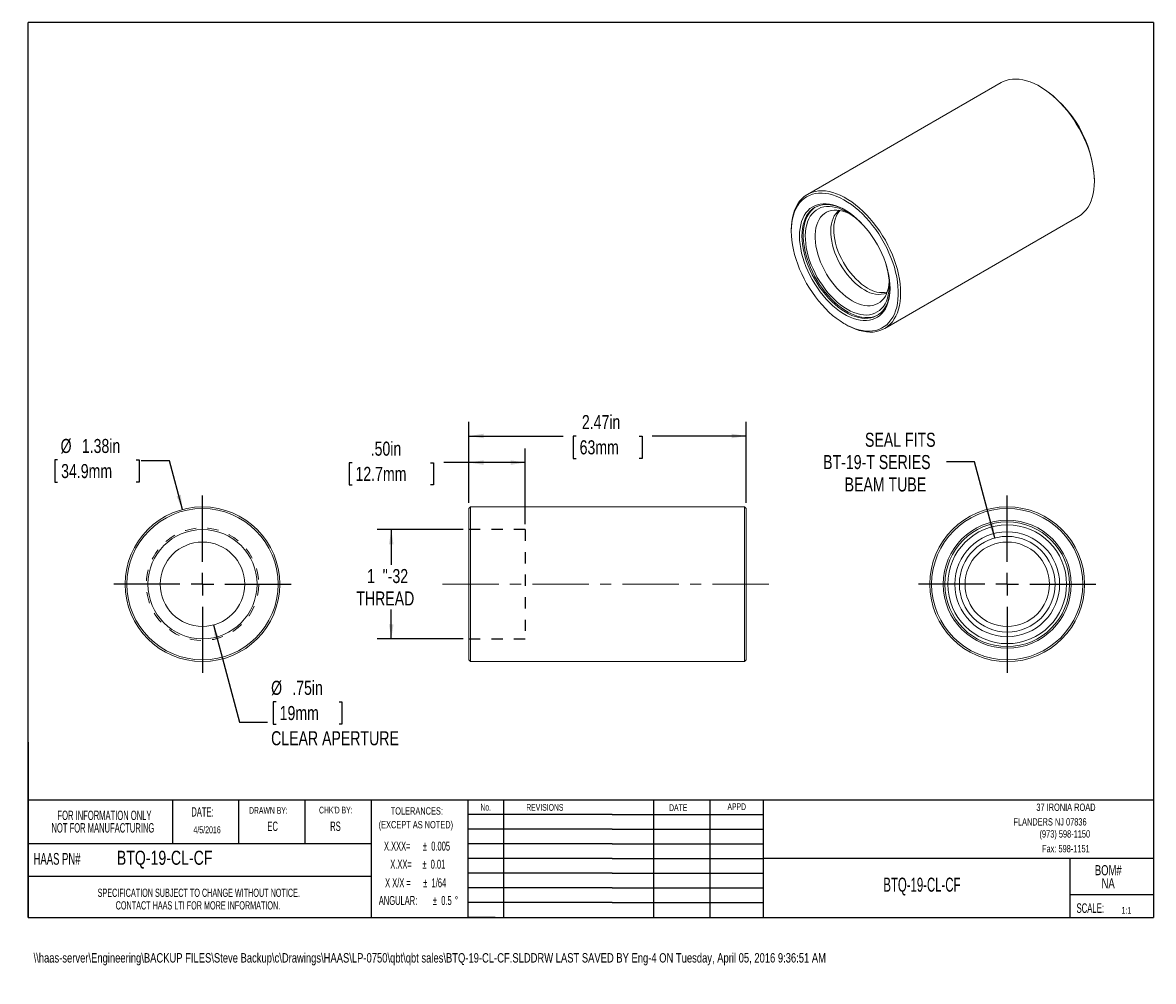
# Model space of a CAD drawing. Header units: inches. Extents: x 0.5 to 10.5, y -0.3 to 8.2.
import ezdxf

# ---------------------------------------------------------------- set-up
doc = ezdxf.new("R2010")
doc.units = ezdxf.units.IN
doc.header["$MEASUREMENT"] = 0
doc.linetypes.add('CENTERX2', pattern=[0.8, 0.5, -0.1, 0.1, -0.1])
doc.linetypes.add('HIDDEN', pattern=[0.075, 0.05, -0.025])
for name, color, linetype in [('BORDERA', 7, 'Continuous'), ('DIMENTION', 7, 'Continuous'), ('FORMAT', 7, 'Continuous'), ('SLD-0', 7, 'Continuous')]:
    doc.layers.add(name, color=color, linetype=linetype)
doc.styles.add('SLDTEXTSTYLE0', font='TXT', dxfattribs={"width": 0.7})
doc.styles.add('SLDTEXTSTYLE1', font='TXT', dxfattribs={"width": 0.605})
doc.styles.add('SLDTEXTSTYLE2', font='TXT', dxfattribs={"width": 0.575})
doc.styles.add('SLDTEXTSTYLE3', font='TXT', dxfattribs={"width": 0.75})
doc.dimstyles.new('SLDDIMSTYLE0', dxfattribs={"dimtxt": 0.125, "dimasz": 0.13, "dimexe": 0, "dimexo": 0.0625, "dimgap": 0.03125, "dimtad": 0, "dimtih": 1, "dimtoh": 1, "dimrnd": 1e-09, "dimzin": 4, "dimdsep": 46, "dimtxsty": 'SLDTEXTSTYLE3', "dimsah": 1, "dimcen": 0.09, "dimadec": 0, "dimazin": 1, "dimtfac": 1, "dimtofl": 0, "dimtmove": 0, "dimatfit": 3, "dimfxl": 1, "dimfrac": 2, "dimtolj": 1, "dimtzin": 12, "dimarcsym": 0})
doc.dimstyles.new('SLDDIMSTYLE1', dxfattribs={"dimtxt": 0.125, "dimasz": 0.13, "dimexe": 0, "dimexo": 0.0625, "dimgap": 0.03125, "dimtad": 0, "dimtih": 1, "dimtoh": 1, "dimdec": 0, "dimrnd": 1e-09, "dimzin": 12, "dimdsep": 46, "dimtxsty": 'SLDTEXTSTYLE3', "dimsah": 1, "dimcen": 0.09, "dimadec": 0, "dimazin": 3, "dimtfac": 1, "dimtdec": 0, "dimtofl": 0, "dimtmove": 0, "dimatfit": 3, "dimfxl": 1, "dimfrac": 2, "dimtolj": 1, "dimtzin": 12, "dimarcsym": 0})
doc.dimstyles.new('SLDDIMSTYLE2', dxfattribs={"dimtxt": 0.125, "dimasz": 0.13, "dimexe": 0, "dimexo": 0.0625, "dimgap": 0.03125, "dimtad": 0, "dimtih": 1, "dimtoh": 1, "dimrnd": 1e-09, "dimzin": 12, "dimdsep": 46, "dimtxsty": 'SLDTEXTSTYLE3', "dimsah": 1, "dimcen": 0.09, "dimadec": 0, "dimazin": 3, "dimtfac": 1, "dimtofl": 0, "dimtmove": 0, "dimatfit": 3, "dimfxl": 1, "dimfrac": 2, "dimtolj": 1, "dimtzin": 12, "dimarcsym": 0})
doc.dimstyles.new('SLDDIMSTYLE3', dxfattribs={"dimtxt": 0.125, "dimasz": 0.13, "dimexe": 0, "dimexo": 0.0625, "dimgap": 0.03125, "dimtad": 0, "dimtih": 1, "dimtoh": 1, "dimrnd": 1e-09, "dimzin": 12, "dimdsep": 46, "dimtxsty": 'SLDTEXTSTYLE3', "dimsah": 1, "dimcen": 0, "dimadec": 0, "dimazin": 3, "dimtfac": 1, "dimtofl": 0, "dimtmove": 0, "dimatfit": 3, "dimfxl": 1, "dimfrac": 2, "dimtolj": 1, "dimtzin": 12, "dimarcsym": 0})
doc.dimstyles.new('SLDDIMSTYLE4', dxfattribs={"dimtxt": 0.125, "dimasz": 0.13, "dimexe": 0, "dimexo": 0.0625, "dimgap": 0.03125, "dimtad": 0, "dimtih": 1, "dimtoh": 1, "dimrnd": 1e-09, "dimzin": 12, "dimdsep": 46, "dimtxsty": 'SLDTEXTSTYLE3', "dimsah": 1, "dimcen": 0, "dimadec": 0, "dimazin": 3, "dimtfac": 1, "dimtofl": 0, "dimtmove": 0, "dimatfit": 3, "dimfxl": 1, "dimfrac": 2, "dimtolj": 1, "dimtzin": 12, "dimarcsym": 0})
doc.dimstyles.new('SLDDIMSTYLE5', dxfattribs={"dimtxt": 0.125, "dimasz": 0.13, "dimexe": 0, "dimexo": 0.0625, "dimgap": 0.03125, "dimtad": 0, "dimtih": 1, "dimtoh": 1, "dimrnd": 1e-09, "dimzin": 12, "dimdsep": 46, "dimtxsty": 'SLDTEXTSTYLE3', "dimsah": 1, "dimcen": 0, "dimadec": 0, "dimazin": 3, "dimtfac": 1, "dimtofl": 0, "dimtmove": 0, "dimatfit": 3, "dimfxl": 1, "dimfrac": 2, "dimtolj": 1, "dimtzin": 12, "dimarcsym": 0})

# ---------------------------------------------------------------- blocks, each defined once
blk = doc.blocks.new('SW_NOTE_0')
at = {"layer": 'FORMAT', "color": 0, "char_height": 0.09, "attachment_point": 2, "style": 'SLDTEXTSTYLE0'}
for s, insert in [('BOM#', (0.176, 0.116)), ('NA', (0.175, 0))]:
    blk.add_mtext(s, dxfattribs=dict(at, insert=insert))
blk = doc.blocks.new('SW_NOTE_1')
at = {"layer": 'FORMAT', "color": 0, "char_height": 0.08333, "attachment_point": 2, "style": 'SLDTEXTSTYLE1'}
for s, insert in [('FOR INFORMATION ONLY', (0.568, 0.107)), ('NOT FOR MANUFACTURING', (0.554, -0.004))]:
    blk.add_mtext(s, dxfattribs=dict(at, insert=insert))
blk = doc.blocks.new('SW_NOTE_2')
at = {"layer": 'FORMAT', "color": 0, "char_height": 0.08, "attachment_point": 1, "style": 'SLDTEXTSTYLE1'}
for s, insert in [('ANGULAR:', (0, 0.103)), ('%%p', (0.481, 0.103)), ('0.5', (0.555, 0.103)), ('%%d', (0.677, 0.103))]:
    blk.add_mtext(s, dxfattribs=dict(at, insert=insert))
blk = doc.blocks.new('SW_NOTE_3')
at = {"layer": 'FORMAT', "color": 0, "char_height": 0.08, "attachment_point": 1, "style": 'SLDTEXTSTYLE1'}
for s, insert in [('X.XXX=', (0, 0.103)), ('%%p', (0.346, 0.103)), ('0.005', (0.42, 0.103))]:
    blk.add_mtext(s, dxfattribs=dict(at, insert=insert))
blk = doc.blocks.new('SW_NOTE_4')
at = {"layer": 'FORMAT', "color": 0, "char_height": 0.08, "attachment_point": 1, "style": 'SLDTEXTSTYLE1'}
for s, insert in [('X.XX=', (0, 0.103)), ('%%p', (0.285, 0.103)), ('0.01', (0.359, 0.103))]:
    blk.add_mtext(s, dxfattribs=dict(at, insert=insert))
blk = doc.blocks.new('SW_NOTE_5')
at = {"layer": 'FORMAT', "color": 0, "char_height": 0.08, "attachment_point": 1}
for s, insert, style in [('X X/X =', (0, 0.103), 'SLDTEXTSTYLE2'), ('%%p', (0.339, 0.103), 'SLDTEXTSTYLE1'), ('1/64', (0.413, 0.103), 'SLDTEXTSTYLE1')]:
    blk.add_mtext(s, dxfattribs=dict(at, insert=insert, style=style))
blk = doc.blocks.new('SW_NOTE_6')
at = {"layer": 'FORMAT', "color": 0, "char_height": 0.073, "attachment_point": 2, "style": 'SLDTEXTSTYLE1'}
for s, insert in [('SPECIFICATION SUBJECT TO CHANGE WITHOUT NOTICE.', (1.374, 0.094)), ('CONTACT HAAS LTI FOR MORE INFORMATION.', (1.367, -0.018))]:
    blk.add_mtext(s, dxfattribs=dict(at, insert=insert))
blk = doc.blocks.new('_D')
at = {"layer": 'FORMAT'}
for p, q in [((4.417, 3.932), (4.417, 4.416)), ((4.917, 3.745), (4.917, 4.416)), ((3.378, 4.29), (3.352, 4.29)), ((3.352, 4.29), (3.352, 4.092)), ((4.077, 4.29), (4.102, 4.29)), ((4.102, 4.29), (4.102, 4.092)), ((4.417, 4.291), (4.193, 4.291)), ((4.917, 4.291), (4.417, 4.291)), ((3.352, 4.092), (3.378, 4.092)), ((4.102, 4.092), (4.077, 4.092))]:
    blk.add_line(p, q, dxfattribs=at)
for points in [[(4.417, 4.291), (4.547, 4.271), (4.547, 4.311)], [(4.917, 4.291), (4.787, 4.311), (4.787, 4.271)]]:
    blk.add_solid(points, dxfattribs=at)
at = {"layer": 'FORMAT', "char_height": 0.125, "attachment_point": 1, "style": 'SLDTEXTSTYLE3'}
for s, insert in [('.50in', (3.544, 4.477)), ('12.7mm', (3.409, 4.253))]:
    blk.add_mtext(s, dxfattribs=dict(at, insert=insert))
blk = doc.blocks.new('_D_1')
at = {"layer": 'FORMAT'}
for p, q in [((4.367, 3.695), (3.602, 3.695)), ((3.727, 3.695), (3.727, 3.382)), ((3.727, 2.725), (3.727, 2.985)), ((4.367, 2.725), (3.602, 2.725))]:
    blk.add_line(p, q, dxfattribs=at)
for points in [[(3.727, 3.695), (3.707, 3.565), (3.747, 3.565)], [(3.727, 2.725), (3.747, 2.855), (3.707, 2.855)]]:
    blk.add_solid(points, dxfattribs=at)
at = {"layer": 'FORMAT', "char_height": 0.125, "attachment_point": 1, "style": 'SLDTEXTSTYLE3'}
for s, insert in [('1', (3.512, 3.345)), ('"-32', (3.651, 3.345)), ('THREAD', (3.416, 3.146))]:
    blk.add_mtext(s, dxfattribs=dict(at, insert=insert))
blk = doc.blocks.new('_D_2')
at = {"layer": 'FORMAT'}
for p, q in [((4.417, 3.932), (4.417, 4.652)), ((6.882, 3.932), (6.882, 4.652)), ((4.417, 4.527), (5.254, 4.527)), ((5.37, 4.526), (5.344, 4.526)), ((5.344, 4.526), (5.344, 4.328)), ((5.93, 4.526), (5.956, 4.526)), ((5.956, 4.526), (5.956, 4.328)), ((6.882, 4.527), (6.046, 4.527)), ((5.344, 4.328), (5.37, 4.328)), ((5.956, 4.328), (5.93, 4.328))]:
    blk.add_line(p, q, dxfattribs=at)
for points in [[(4.417, 4.527), (4.547, 4.507), (4.547, 4.547)], [(6.882, 4.527), (6.752, 4.547), (6.752, 4.507)]]:
    blk.add_solid(points, dxfattribs=at)
at = {"layer": 'FORMAT', "char_height": 0.125, "attachment_point": 1, "style": 'SLDTEXTSTYLE3'}
for s, insert in [('2.47in', (5.421, 4.713)), ('63mm', (5.401, 4.489))]:
    blk.add_mtext(s, dxfattribs=dict(at, insert=insert))
blk = doc.blocks.new('_D_3')
at = {"layer": 'FORMAT'}
for p, q in [((2.146, 2.848), (2.377, 1.985)), ((2.703, 2.165), (2.678, 2.165)), ((2.678, 2.165), (2.678, 1.967)), ((3.264, 2.165), (3.289, 2.165)), ((3.289, 2.165), (3.289, 1.967)), ((2.377, 1.985), (2.627, 1.985)), ((2.678, 1.967), (2.703, 1.967)), ((3.289, 1.967), (3.264, 1.967))]:
    blk.add_line(p, q, dxfattribs=at)
blk.add_solid([(2.146, 2.848), (2.16, 2.717), (2.199, 2.727)], dxfattribs=at)
at = {"layer": 'FORMAT', "char_height": 0.125, "attachment_point": 1, "style": 'SLDTEXTSTYLE3'}
for s, insert in [('%%c', (2.659, 2.352)), ('.75in', (2.847, 2.352)), ('19mm', (2.735, 2.128)), ('CLEAR APERTURE', (2.659, 1.904))]:
    blk.add_mtext(s, dxfattribs=dict(at, insert=insert))
blk = doc.blocks.new('_D_4')
at = {"layer": 'FORMAT'}
for p, q in [((0.762, 4.315), (0.736, 4.315)), ((0.736, 4.315), (0.736, 4.116)), ((1.461, 4.315), (1.486, 4.315)), ((1.486, 4.315), (1.486, 4.116)), ((1.755, 4.306), (1.505, 4.306)), ((1.871, 3.874), (1.755, 4.306)), ((0.736, 4.116), (0.762, 4.116)), ((1.486, 4.116), (1.461, 4.116))]:
    blk.add_line(p, q, dxfattribs=at)
blk.add_solid([(1.871, 3.874), (1.857, 4.005), (1.818, 3.994)], dxfattribs=at)
at = {"layer": 'FORMAT', "char_height": 0.125, "attachment_point": 1, "style": 'SLDTEXTSTYLE3'}
for s, insert in [('%%c', (0.788, 4.501)), ('1.38in', (0.977, 4.501)), ('34.9mm', (0.793, 4.278))]:
    blk.add_mtext(s, dxfattribs=dict(at, insert=insert))
blk = doc.blocks.new('SW_CENTERMARKSYMBOL_0')
at = {"layer": 'FORMAT', "color": 0}
for p, q in [((0, 0.2), (0, 0.7875)), ((-0.2, 0), (-0.7875, 0)), ((0, 0), (-0.1, 0)), ((0, 0), (0, 0.1)), ((0, 0), (0, -0.1)), ((0, 0), (0.1, 0)), ((0.2, 0), (0.7875, 0)), ((0, -0.2), (0, -0.7875))]:
    blk.add_line(p, q, dxfattribs=at)
blk = doc.blocks.new('_D_5')
at = {"layer": 'FORMAT'}
for p, q in [((8.91, 4.296), (8.66, 4.296)), ((9.091, 3.621), (8.91, 4.296))]:
    blk.add_line(p, q, dxfattribs=at)
blk.add_solid([(9.091, 3.621), (9.076, 3.751), (9.038, 3.741)], dxfattribs=at)
at = {"layer": 'FORMAT', "char_height": 0.125, "attachment_point": 1, "style": 'SLDTEXTSTYLE3'}
for s, insert in [('SEAL FITS', (7.937, 4.556)), ('BT-19-T SERIES', (7.565, 4.358)), ('BEAM TUBE', (7.756, 4.159))]:
    blk.add_mtext(s, dxfattribs=dict(at, insert=insert))
blk = doc.blocks.new('SW_CENTERMARKSYMBOL_1')
at = {"layer": 'FORMAT', "color": 0}
for p, q in [((0, 0.2), (0, 0.7875)), ((-0.2, 0), (-0.7875, 0)), ((0, 0), (-0.1, 0)), ((0, 0), (0, 0.1)), ((0, 0), (0, -0.1)), ((0, 0), (0.1, 0)), ((0.2, 0), (0.7875, 0)), ((0, -0.2), (0, -0.7875))]:
    blk.add_line(p, q, dxfattribs=at)

msp = doc.modelspace()

# ---------------------------------------------------------------- linework, layer by layer
at = {"color": 7, "linetype": 'Continuous', "lineweight": 15}
for p, q in [((9.146, 7.667), (7.425, 6.673)), ((9.501, 7.627), (9.49, 7.633)), ((9.976, 6.791), (9.976, 6.803)), ((8.112, 5.482), (9.834, 6.476)), ((7.282, 6.358), (7.282, 6.346)), ((7.757, 5.523), (7.768, 5.517)), ((4.432, 3.897), (4.417, 3.882)), ((4.417, 3.21), (4.417, 3.882)), ((6.867, 3.897), (4.432, 3.897)), ((4.432, 3.897), (4.432, 3.21)), ((6.882, 3.882), (6.867, 3.897)), ((6.867, 3.21), (6.867, 3.897)), ((6.882, 3.882), (6.882, 3.21)), ((4.417, 2.537), (4.417, 3.21)), ((4.432, 3.21), (4.432, 2.522)), ((6.867, 2.522), (6.867, 3.21)), ((6.882, 3.21), (6.882, 2.537)), ((4.417, 2.537), (4.432, 2.522)), ((4.432, 2.522), (6.867, 2.522)), ((6.867, 2.522), (6.882, 2.537))]:
    msp.add_line(p, q, dxfattribs=at)
at = {"color": 7, "linetype": 'Continuous', "lineweight": 15, "flags": 128}
for points in [[(9.834, 6.476), (9.84, 6.48), (9.862, 6.496), (9.883, 6.515), (9.902, 6.536), (9.919, 6.56), (9.934, 6.587), (9.947, 6.616), (9.957, 6.647), (9.966, 6.68), (9.971, 6.716), (9.975, 6.753), (9.976, 6.791), (9.975, 6.831), (9.971, 6.872), (9.966, 6.914), (9.957, 6.957), (9.947, 7), (9.934, 7.044), (9.919, 7.087), (9.902, 7.131), (9.883, 7.175), (9.862, 7.218), (9.84, 7.26), (9.815, 7.301), (9.789, 7.341), (9.762, 7.38), (9.733, 7.418), (9.703, 7.453), (9.672, 7.487), (9.64, 7.519), (9.608, 7.549), (9.574, 7.576), (9.541, 7.601), (9.507, 7.623), (9.473, 7.643), (9.439, 7.659), (9.406, 7.673), (9.372, 7.684), (9.34, 7.692), (9.308, 7.697), (9.277, 7.699), (9.247, 7.698), (9.218, 7.694), (9.191, 7.687), (9.165, 7.677), (9.146, 7.667)], [(7.282, 6.358), (7.283, 6.397), (7.287, 6.434), (7.293, 6.469), (7.301, 6.502), (7.311, 6.534), (7.324, 6.563), (7.339, 6.589), (7.356, 6.613), (7.375, 6.635), (7.396, 6.654), (7.419, 6.67), (7.443, 6.683), (7.469, 6.693), (7.496, 6.7), (7.525, 6.704), (7.555, 6.706), (7.586, 6.704), (7.618, 6.699), (7.651, 6.691), (7.684, 6.68), (7.717, 6.666), (7.751, 6.649), (7.785, 6.629), (7.819, 6.607), (7.853, 6.582), (7.886, 6.555), (7.918, 6.525), (7.95, 6.493), (7.981, 6.46), (8.011, 6.424), (8.04, 6.386), (8.068, 6.348), (8.094, 6.307), (8.118, 6.266), (8.141, 6.224), (8.162, 6.181), (8.18, 6.137), (8.197, 6.094), (8.212, 6.05), (8.225, 6.006), (8.236, 5.963), (8.244, 5.92), (8.25, 5.878), (8.253, 5.837), (8.254, 5.797), (8.253, 5.759), (8.25, 5.722), (8.244, 5.687), (8.236, 5.653), (8.225, 5.622), (8.212, 5.593), (8.197, 5.567), (8.18, 5.542), (8.162, 5.521), (8.141, 5.502), (8.118, 5.486), (8.094, 5.473), (8.068, 5.463), (8.04, 5.456), (8.011, 5.451), (7.981, 5.45), (7.95, 5.452), (7.918, 5.457), (7.886, 5.465), (7.853, 5.476), (7.819, 5.49), (7.785, 5.507), (7.768, 5.517)], [(7.282, 6.346), (7.283, 6.307), (7.287, 6.266), (7.293, 6.225), (7.301, 6.182), (7.311, 6.139), (7.324, 6.096), (7.339, 6.053), (7.356, 6.01), (7.375, 5.967), (7.396, 5.924), (7.418, 5.883), (7.443, 5.842), (7.469, 5.802), (7.496, 5.764), (7.525, 5.727), (7.555, 5.692), (7.585, 5.659), (7.617, 5.628), (7.649, 5.599), (7.682, 5.573), (7.716, 5.549), (7.749, 5.528), (7.783, 5.509), (7.816, 5.493), (7.849, 5.48), (7.882, 5.47), (7.914, 5.463), (7.945, 5.459), (7.976, 5.458), (8.005, 5.46), (8.033, 5.465), (8.06, 5.473), (8.085, 5.484), (8.108, 5.499), (8.13, 5.515), (8.15, 5.535), (8.168, 5.558), (8.184, 5.582), (8.198, 5.61), (8.209, 5.64), (8.219, 5.671), (8.226, 5.705), (8.23, 5.741), (8.233, 5.778), (8.233, 5.817), (8.23, 5.857), (8.226, 5.898), (8.219, 5.94), (8.209, 5.983), (8.198, 6.026), (8.184, 6.069), (8.168, 6.112), (8.15, 6.155), (8.13, 6.198), (8.108, 6.24), (8.085, 6.281), (8.06, 6.322), (8.033, 6.361), (8.005, 6.398), (7.976, 6.434), (7.945, 6.468), (7.914, 6.5), (7.882, 6.53), (7.849, 6.558), (7.816, 6.583), (7.783, 6.606), (7.749, 6.626), (7.716, 6.643), (7.682, 6.657), (7.649, 6.669), (7.617, 6.678), (7.585, 6.683), (7.555, 6.686), (7.525, 6.685), (7.496, 6.681), (7.469, 6.675), (7.443, 6.665), (7.418, 6.652), (7.396, 6.637), (7.375, 6.619), (7.356, 6.598), (7.339, 6.574), (7.324, 6.548), (7.311, 6.519), (7.301, 6.488), (7.293, 6.456), (7.287, 6.421), (7.283, 6.384), (7.282, 6.346)], [(7.355, 6.304), (7.356, 6.339), (7.36, 6.372), (7.366, 6.404), (7.374, 6.433), (7.384, 6.461), (7.397, 6.486), (7.412, 6.509), (7.429, 6.529), (7.447, 6.547), (7.468, 6.561), (7.49, 6.573), (7.514, 6.582), (7.539, 6.588), (7.565, 6.591), (7.593, 6.591), (7.622, 6.588), (7.651, 6.581), (7.681, 6.572), (7.711, 6.56), (7.742, 6.545), (7.773, 6.527), (7.804, 6.507), (7.834, 6.484), (7.864, 6.458), (7.894, 6.431), (7.922, 6.401), (7.95, 6.369), (7.976, 6.336), (8.002, 6.301), (8.025, 6.264), (8.048, 6.227), (8.068, 6.188), (8.087, 6.149), (8.103, 6.11), (8.118, 6.07), (8.131, 6.03), (8.141, 5.991), (8.149, 5.952), (8.155, 5.913), (8.159, 5.876), (8.16, 5.84), (8.159, 5.805), (8.155, 5.771), (8.149, 5.74), (8.141, 5.71), (8.131, 5.683), (8.118, 5.657), (8.103, 5.635), (8.087, 5.615), (8.068, 5.597), (8.048, 5.582), (8.025, 5.57), (8.002, 5.561), (7.976, 5.556), (7.95, 5.553), (7.922, 5.553), (7.894, 5.556), (7.864, 5.562), (7.834, 5.571), (7.804, 5.584), (7.773, 5.599), (7.742, 5.616), (7.711, 5.637), (7.681, 5.66), (7.651, 5.685), (7.622, 5.713), (7.593, 5.743), (7.565, 5.774), (7.539, 5.808), (7.514, 5.843), (7.49, 5.879), (7.468, 5.917), (7.447, 5.955), (7.429, 5.994), (7.412, 6.034), (7.397, 6.074), (7.384, 6.113), (7.374, 6.153), (7.366, 6.192), (7.36, 6.23), (7.356, 6.268), (7.355, 6.304)], [(7.763, 6.533), (7.761, 6.535), (7.73, 6.55), (7.7, 6.563), (7.671, 6.572), (7.641, 6.579), (7.613, 6.583), (7.586, 6.584), (7.559, 6.581), (7.534, 6.576), (7.511, 6.567), (7.489, 6.556), (7.468, 6.542), (7.45, 6.525), (7.433, 6.505), (7.418, 6.483), (7.406, 6.458), (7.395, 6.431), (7.387, 6.402), (7.381, 6.371), (7.378, 6.338), (7.376, 6.304)], [(8.051, 5.601), (8.037, 5.595), (8.013, 5.587), (7.988, 5.581), (7.962, 5.579), (7.935, 5.579), (7.906, 5.583), (7.877, 5.59), (7.848, 5.6), (7.817, 5.612), (7.787, 5.628), (7.757, 5.646), (7.727, 5.667), (7.697, 5.69), (7.667, 5.716), (7.638, 5.744), (7.611, 5.774), (7.584, 5.806), (7.558, 5.839), (7.534, 5.874), (7.511, 5.91), (7.489, 5.948), (7.47, 5.986), (7.452, 6.025), (7.437, 6.064), (7.423, 6.103), (7.411, 6.142), (7.402, 6.181), (7.395, 6.219), (7.39, 6.256), (7.388, 6.293), (7.388, 6.328), (7.39, 6.362), (7.395, 6.393), (7.402, 6.424), (7.411, 6.452), (7.423, 6.477), (7.437, 6.501), (7.452, 6.522), (7.47, 6.54), (7.489, 6.556), (7.497, 6.561)], [(7.928, 6.394), (7.91, 6.413), (7.882, 6.44), (7.853, 6.465), (7.824, 6.487), (7.794, 6.507), (7.765, 6.524), (7.735, 6.538), (7.706, 6.55), (7.677, 6.558), (7.649, 6.564), (7.621, 6.566), (7.595, 6.566), (7.57, 6.562), (7.546, 6.556), (7.524, 6.546), (7.503, 6.534), (7.484, 6.518), (7.467, 6.5), (7.451, 6.479), (7.438, 6.456), (7.427, 6.431), (7.419, 6.403), (7.412, 6.373), (7.408, 6.342), (7.406, 6.308), (7.407, 6.274), (7.41, 6.238), (7.415, 6.201), (7.423, 6.164), (7.433, 6.126), (7.445, 6.087), (7.459, 6.049), (7.475, 6.011), (7.493, 5.973), (7.513, 5.936), (7.535, 5.9), (7.558, 5.866), (7.582, 5.832), (7.608, 5.8), (7.635, 5.77), (7.663, 5.742), (7.691, 5.716), (7.72, 5.693), (7.75, 5.672), (7.78, 5.653), (7.78, 5.653)], [(7.802, 6.502), (7.795, 6.505), (7.767, 6.517), (7.74, 6.526), (7.713, 6.532), (7.687, 6.535), (7.662, 6.535), (7.638, 6.532), (7.616, 6.525), (7.595, 6.516), (7.576, 6.504), (7.558, 6.489), (7.542, 6.471), (7.529, 6.451), (7.517, 6.428), (7.508, 6.403), (7.501, 6.376), (7.496, 6.347), (7.494, 6.316), (7.494, 6.284), (7.496, 6.25), (7.501, 6.215), (7.508, 6.18), (7.517, 6.144), (7.529, 6.108), (7.542, 6.072), (7.558, 6.036), (7.576, 6.001), (7.595, 5.966), (7.616, 5.933), (7.638, 5.901), (7.662, 5.87), (7.687, 5.841), (7.713, 5.814), (7.74, 5.789), (7.767, 5.766), (7.795, 5.746), (7.823, 5.729)], [(7.708, 6.533), (7.692, 6.519), (7.677, 6.502), (7.664, 6.483), (7.653, 6.461), (7.644, 6.437), (7.638, 6.411), (7.634, 6.383), (7.632, 6.354), (7.632, 6.323), (7.635, 6.29), (7.641, 6.257), (7.648, 6.223), (7.658, 6.189), (7.67, 6.155), (7.684, 6.121), (7.7, 6.087), (7.717, 6.054), (7.737, 6.022), (7.758, 5.991), (7.78, 5.961), (7.804, 5.933), (7.828, 5.907), (7.853, 5.883), (7.879, 5.861), (7.906, 5.842), (7.932, 5.825)], [(7.716, 6.532), (7.704, 6.518), (7.691, 6.499), (7.68, 6.477), (7.672, 6.453), (7.665, 6.427), (7.661, 6.399), (7.659, 6.37), (7.66, 6.339), (7.663, 6.306), (7.668, 6.273), (7.676, 6.239), (7.685, 6.205), (7.697, 6.171), (7.711, 6.137), (7.727, 6.103), (7.745, 6.07), (7.764, 6.038), (7.785, 6.007), (7.808, 5.977), (7.831, 5.949), (7.856, 5.923), (7.881, 5.899), (7.907, 5.877), (7.933, 5.858), (7.96, 5.841)], [(7.376, 6.304), (7.378, 6.268), (7.381, 6.231), (7.387, 6.194), (7.395, 6.155), (7.406, 6.116), (7.418, 6.077), (7.433, 6.038), (7.45, 5.999), (7.468, 5.96), (7.489, 5.923), (7.511, 5.886), (7.534, 5.85), (7.559, 5.816), (7.586, 5.783), (7.613, 5.752), (7.641, 5.723), (7.671, 5.696), (7.7, 5.672), (7.73, 5.649), (7.761, 5.63), (7.791, 5.613), (7.821, 5.599), (7.851, 5.588), (7.881, 5.58), (7.909, 5.574), (7.937, 5.572), (7.964, 5.573), (7.99, 5.577), (8.014, 5.584), (8.037, 5.594), (8.058, 5.606), (8.078, 5.622), (8.096, 5.64), (8.111, 5.661), (8.125, 5.685), (8.136, 5.711), (8.146, 5.739), (8.153, 5.769), (8.157, 5.801), (8.16, 5.834), (8.16, 5.846)], [(7.78, 5.653), (7.809, 5.637), (7.839, 5.625), (7.868, 5.615), (7.896, 5.607), (7.924, 5.603), (7.951, 5.602), (7.977, 5.604), (8.001, 5.61), (8.025, 5.618), (8.046, 5.629), (8.066, 5.643), (8.084, 5.659), (8.1, 5.679), (8.115, 5.701), (8.127, 5.725), (8.136, 5.752), (8.144, 5.781), (8.149, 5.811), (8.152, 5.844), (8.153, 5.878), (8.151, 5.913), (8.147, 5.949), (8.14, 5.986), (8.132, 6.024), (8.122, 6.058)], [(7.823, 5.729), (7.851, 5.714), (7.879, 5.702), (7.906, 5.693), (7.933, 5.687), (7.959, 5.684), (7.984, 5.684), (8.008, 5.687), (8.03, 5.694), (8.051, 5.703), (8.071, 5.715), (8.088, 5.73), (8.104, 5.748), (8.118, 5.768), (8.129, 5.791), (8.138, 5.816), (8.145, 5.843), (8.15, 5.872), (8.152, 5.895)]]:
    msp.add_lwpolyline(points, dxfattribs=at)
at = {"color": 7, "linetype": 'Continuous', "lineweight": 15}
for centre, radius in [((2.049, 3.21), 0.687), ((2.049, 3.21), 0.672), ((9.201, 3.21), 0.688), ((9.201, 3.21), 0.672), ((9.201, 3.21), 0.569), ((9.201, 3.21), 0.554), ((9.201, 3.21), 0.528), ((2.049, 3.21), 0.485), ((9.201, 3.21), 0.466), ((9.201, 3.21), 0.425), ((2.049, 3.21), 0.375), ((9.201, 3.21), 0.375)]:
    msp.add_circle(centre, radius, dxfattribs=at)
at = {"color": 7, "linetype": 'HIDDEN', "lineweight": 0}
msp.add_circle((2.049, 3.21), 0.5, dxfattribs=at)
at = {"color": 7, "linetype": 'Continuous', "lineweight": 15}
for centre, radius, start, end in [((8.947, 6.758), 1.03, 2.5133, 57.4691), ((8.091, 6.037), 0.236, 236.0784, 280.6209), ((8.059, 6.003), 0.218, 234.5855, 289.7274)]:
    msp.add_arc(centre, radius, start, end, dxfattribs=at)
at = {"layer": 'BORDERA', "color": 7, "linetype": 'Continuous'}
for p, q in [((0.5, 0.25), (0.5, 8.2)), ((10.5, 8.2), (0.5, 8.2)), ((10.5, 8.2), (10.5, 0.25)), ((0.5, 1.808), (0.5, 0.25)), ((4.408, 1.296), (4.408, 0.25)), ((4.724, 1.291), (4.724, 0.245)), ((6.058, 1.296), (6.058, 0.25)), ((6.559, 1.296), (6.559, 0.25)), ((4.651, 1.165), (4.408, 1.165)), ((5.69, 1.165), (4.651, 1.165)), ((5.69, 1.165), (6.681, 1.165)), ((6.681, 1.165), (7.035, 1.165)), ((4.651, 1.035), (4.408, 1.035)), ((5.69, 1.035), (4.651, 1.035)), ((5.69, 1.035), (6.681, 1.035)), ((6.681, 1.035), (7.035, 1.035)), ((4.651, 0.904), (4.408, 0.904)), ((5.69, 0.904), (4.651, 0.904)), ((5.69, 0.904), (6.681, 0.904)), ((6.681, 0.904), (7.035, 0.904)), ((4.651, 0.773), (4.408, 0.773)), ((5.69, 0.773), (4.651, 0.773)), ((5.69, 0.773), (6.681, 0.773)), ((6.681, 0.773), (7.035, 0.773)), ((7.035, 0.775), (10.5, 0.775)), ((9.76, 0.25), (9.76, 0.775)), ((4.651, 0.642), (4.408, 0.642)), ((5.69, 0.642), (4.651, 0.642)), ((5.69, 0.642), (6.681, 0.642)), ((6.681, 0.642), (7.035, 0.642)), ((4.651, 0.512), (4.408, 0.512)), ((5.69, 0.512), (4.651, 0.512)), ((5.69, 0.512), (4.67, 0.512)), ((5.69, 0.512), (6.681, 0.512)), ((6.438, 0.512), (6.681, 0.512)), ((6.681, 0.512), (7.035, 0.512)), ((9.76, 0.453), (10.5, 0.453)), ((4.651, 0.381), (4.408, 0.381)), ((5.69, 0.381), (4.651, 0.381)), ((5.69, 0.381), (6.681, 0.381)), ((6.681, 0.381), (7.035, 0.381)), ((0.5, 0.25), (10.5, 0.25)), ((4.408, 0.25), (10.5, 0.25)), ((4.651, 0.25), (4.408, 0.25)), ((4.651, 0.25), (6.681, 0.25)), ((6.681, 0.25), (7.424, 0.25))]:
    msp.add_line(p, q, dxfattribs=at)
at = {"layer": 'DIMENTION', "color": 7, "linetype": 'Continuous'}
for p, q in [((10.5, 1.292), (0.5, 1.292)), ((1.782, 1.296), (1.782, 0.906)), ((3.547, 1.296), (3.547, 0.25)), ((7.035, 0.25), (7.035, 1.296)), ((0.5, 0.906), (3.547, 0.906))]:
    msp.add_line(p, q, dxfattribs=at)
at = {"layer": 'FORMAT', "linetype": 'HIDDEN'}
for p, q in [((4.917, 3.695), (4.417, 3.695)), ((4.917, 3.695), (4.917, 2.725)), ((4.417, 2.725), (4.917, 2.725))]:
    msp.add_line(p, q, dxfattribs=at)
at = {"layer": 'FORMAT', "linetype": 'CENTERX2', "lineweight": 0}
msp.add_line((4.182, 3.21), (7.117, 3.21), dxfattribs=at)
at = {"layer": 'SLD-0'}
for p, q in [((2.37, 1.292), (2.37, 0.906)), ((2.958, 1.292), (2.958, 0.906)), ((0.5, 0.617), (3.547, 0.617))]:
    msp.add_line(p, q, dxfattribs=at)

# ---------------------------------------------------------------- block references
at = {"layer": 'FORMAT'}
for name, p in [('SW_CENTERMARKSYMBOL_0', (2.049, 3.21)), ('SW_CENTERMARKSYMBOL_1', (9.201, 3.21)), ('SW_NOTE_1', (0.61, 1.091)), ('SW_NOTE_3', (3.662, 0.82)), ('SW_NOTE_4', (3.718, 0.659)), ('SW_NOTE_0', (9.923, 0.598)), ('SW_NOTE_5', (3.672, 0.494)), ('SW_NOTE_6', (0.642, 0.411)), ('SW_NOTE_2', (3.616, 0.337))]:
    msp.add_blockref(name, p, dxfattribs=at)

# ---------------------------------------------------------------- texts
for s, insert, char_height, attachment_point, style in [('DATE:', (1.95, 1.229), 0.0833, 1, 'SLDTEXTSTYLE1'), ('DRAWN BY:', (2.463, 1.23), 0.06, 1, 'SLDTEXTSTYLE1'), ("CHK'D BY:", (3.085, 1.233), 0.06, 1, 'SLDTEXTSTYLE1'), ('TOLERANCES:', (3.722, 1.228), 0.065, 1, 'SLDTEXTSTYLE1'), ('No.', (4.566, 1.259), 0.06, 2, 'SLDTEXTSTYLE1'), ('REVISIONS', (5.092, 1.257), 0.06, 2, 'SLDTEXTSTYLE1'), ('DATE', (6.277, 1.255), 0.06, 2, 'SLDTEXTSTYLE1'), ('APPD', (6.797, 1.263), 0.06, 2, 'SLDTEXTSTYLE1'), ('37 IRONIA ROAD', (9.723, 1.261), 0.065, 2, 'SLDTEXTSTYLE1'), ('(EXCEPT AS NOTED)', (3.615, 1.106), 0.065, 1, 'SLDTEXTSTYLE1'), ('FLANDERS NJ 07836', (9.256, 1.131), 0.065, 1, 'SLDTEXTSTYLE1'), ('4/5/2016', (2.09, 1.059), 0.0616, 2, 'SLDTEXTSTYLE1'), ('EC', (2.673, 1.101), 0.0833, 2, 'SLDTEXTSTYLE1'), ('RS', (3.231, 1.101), 0.0833, 2, 'SLDTEXTSTYLE1'), ('(973) 598-1150', (9.713, 1.024), 0.065, 2, 'SLDTEXTSTYLE1'), ('HAAS PN#', (0.548, 0.822), 0.1042, 1, 'SLDTEXTSTYLE1'), ('BTQ-19-CL-CF', (1.288, 0.842), 0.125, 1, 'SLDTEXTSTYLE3'), ('Fax: 598-1151', (9.722, 0.893), 0.065, 2, 'SLDTEXTSTYLE1'), ('BTQ-19-CL-CF', (8.443, 0.603), 0.125, 2, 'SLDTEXTSTYLE1'), ('SCALE:', (9.817, 0.375), 0.085, 1, 'SLDTEXTSTYLE1'), ('1:1', (10.217, 0.343), 0.0616, 1, 'SLDTEXTSTYLE1'), ('\\\\\\\\haas-server\\\\Engineering\\\\BACKUP FILES\\\\Steve Backup\\\\c\\\\Drawings\\\\HAAS\\\\LP-0750\\\\qbt\\\\qbt sales\\\\BTQ-19-CL-CF.SLDDRW LAST SAVED BY Eng-4 ON Tuesday, April 05, 2016 9:36:51 AM', (0.548, -0.068), 0.083333, 1, 'SLDTEXTSTYLE3')]:
    msp.add_mtext(s, dxfattribs=dict(at, insert=insert, char_height=char_height, attachment_point=attachment_point, style=style))

# ---------------------------------------------------------------- dimensions: what is measured, and where the dimension line sits
for base, p1, p2, dimstyle, picture, middle in [((6.882369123, 4.527404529), (4.417369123, 3.882483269), (6.882369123, 3.882483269), 'SLDDIMSTYLE2', '_D_2', (5.649869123, 4.527404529)), ((4.917, 4.291), (4.417, 3.882), (4.917, 3.695), 'SLDDIMSTYLE0', '_D', (3.727, 4.291))]:
    dim = msp.add_linear_dim(base=base, p1=p1, p2=p2, dimstyle=dimstyle, dxfattribs=at)
    dim.commit()
    dim.dimension.update_dxf_attribs({"geometry": picture, "text_midpoint": middle, "dimtype": 160})
dim = msp.add_diameter_dim_2p(p1=(9.311, 2.799), p2=(9.091, 3.621), text='SEAL FITS\\PBT-19-T SERIES\\PBEAM TUBE', dimstyle='SLDDIMSTYLE5', override={"dimpost": '<>'}, dxfattribs=at)
dim.commit()
dim.dimension.update_dxf_attribs({"geometry": '_D_5', "text_midpoint": (8.097, 4.296), "dimtype": 163})
dim = msp.add_diameter_dim_2p(p1=(2.227, 2.546), p2=(1.871, 3.874), dimstyle='SLDDIMSTYLE4', dxfattribs=at)
dim.commit()
dim.dimension.update_dxf_attribs({"geometry": '_D_4', "text_midpoint": (1.111, 4.297), "dimtype": 163})
dim = msp.add_linear_dim(base=(3.727, 2.725), p1=(4.417, 3.695), p2=(4.417, 2.725), angle=90, text='<> "-32\\PTHREAD', dimstyle='SLDDIMSTYLE1', dxfattribs=at)
dim.commit()
dim.dimension.update_dxf_attribs({"geometry": '_D_1', "text_midpoint": (3.727, 3.184), "dimtype": 160})
dim = msp.add_diameter_dim_2p(p1=(1.952, 3.572), p2=(2.146, 2.848), text='<>\\PCLEAR APERTURE', dimstyle='SLDDIMSTYLE3', dxfattribs=at)
dim.commit()
dim.dimension.update_dxf_attribs({"geometry": '_D_3', "text_midpoint": (3.336, 2.047), "dimtype": 163})

doc.saveas('drawing.dxf')
